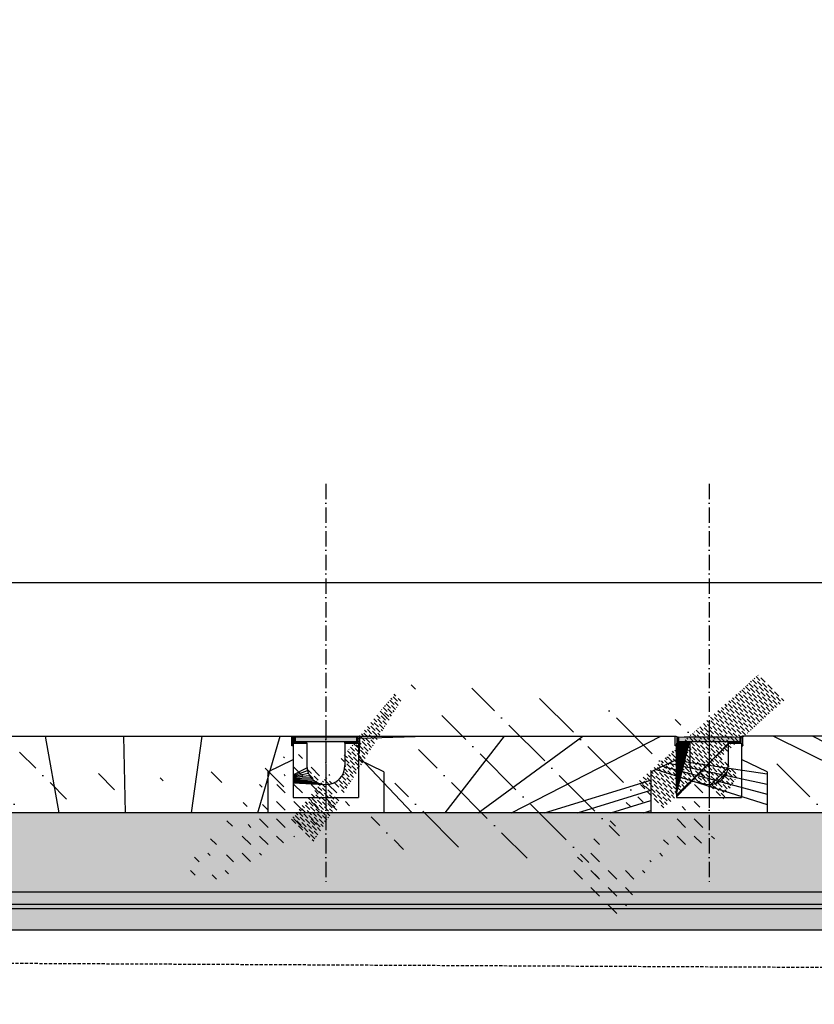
# Model space of a CAD drawing. Header units: centimetres. Extents: x 657501712 to 657529232, y 555122765 to 555182979.
# Tile 64 of 78: x 657509277 to 657509588, y 555123692 to 555124077. Entities that reach past the tile are written whole.
import ezdxf

# ---------------------------------------------------------------- set-up
doc = ezdxf.new("R2010")
doc.units = ezdxf.units.CM
doc.header["$LTSCALE"] = 0.1
for name, pattern in [('ZKZOK_PW_06_00_300$0$ACAD_ISO04W100', [30.5, 24, -3, 0.5, -3]), ('ZKZOK_PW_06_00_300$0$ACAD_ISO10W100', [18.5, 12, -3, 0.5, -3]), ('ZKZOK_PW_06_00_300$0$DASHED', [0.75, 0.5, -0.25])]:
    doc.linetypes.add(name, pattern=pattern)
for name, color, linetype in [('xrefs', 7, 'Continuous'), ('ZKZOK_PW_06_00_300$0$G_GB_030L', 7, 'ZKZOK_PW_06_00_300$0$ACAD_ISO04W100'), ('ZKZOK_PW_06_00_300$0$S_GB_300D', 1, 'Continuous'), ('ZKZOK_PW_06_00_300$0$S_GB_300H', 9, 'Continuous'), ('ZKZOK_PW_06_00_300$0$S_GB_300L', 3, 'Continuous'), ('ZKZOK_PW_06_00_300$0$S_GB_301D', 1, 'Continuous'), ('ZKZOK_PW_06_00_300$0$S_GB_301L', 1, 'Continuous'), ('ZKZOK_PW_06_00_300$0$S_GB_302L', 2, 'Continuous'), ('ZKZOK_PW_06_00_300$0$S_GB_303L', 3, 'Continuous'), ('ZKZOK_PW_06_00_300$0$S_GB_309H', 9, 'Continuous'), ('ZKZOK_PW_06_00_300$0$S_GB_309L', 9, 'Continuous'), ('ZKZOK_PW_06_00_300$0$S_GB_403L', 3, 'Continuous')]:
    doc.layers.add(name, color=color, linetype=linetype)
doc.layers.add('ZKZOK_PW_06_00_300$0$B_KRESK', color=9, linetype='Continuous', lineweight=18)

# ---------------------------------------------------------------- blocks, each defined once
blk = doc.blocks.new('wer')
at = {"layer": 'ZKZOK_PW_06_00_300$0$B_KRESK'}
h = blk.add_hatch(dxfattribs=at)
h.set_pattern_fill('DASH', color=251, scale=15, angle=-32.91639821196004, style=0)
h.set_pattern_definition([(134.9999911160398, (131350.7135362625, 43804.22790813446), (1.044320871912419e-05, 67.35192090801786), [47.625, -47.625])])
h.paths.add_polyline_path([(15719.5465669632, -113.2001247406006), (15717.14888000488, -113.2001237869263), (15721.94426631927, -11.24980735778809), (15719.54657936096, -11.77436637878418)])
h.paths.add_polyline_path([(16777.52553272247, -239.9807548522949), (16522.52555465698, -239.980749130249), (16522.52555465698, -92.06463527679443), (16522.52551078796, -92.06463623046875), (16422.52555274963, -139.9807529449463), (16422.52555465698, -263.5269899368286), (16422.52555465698, -299.9807682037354), (16877.5255279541, -299.9808282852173), (16877.52553939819, -139.9807538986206), (16777.52554702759, -92.06463813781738)])
h = blk.add_hatch(dxfattribs=at)
h.set_pattern_fill('DASH', color=251, scale=15, angle=-32.91639821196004, style=0)
h.set_pattern_definition([(134.9999911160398, (132850.7135362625, 43804.22797870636), (1.044320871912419e-05, 67.35192090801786), [47.625, -47.625])])
h.paths.add_polyline_path([(17219.54656791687, -113.2000551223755), (17217.14888000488, -113.2000541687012), (17221.94426631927, -11.24973678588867), (17219.54657936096, -11.77429485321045)])
h.paths.add_polyline_path([(18277.5255317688, -239.9806833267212), (18022.52555465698, -239.9806795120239), (18022.52555465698, -92.06456565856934), (18022.52551078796, -92.06456565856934), (17922.52555465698, -139.9806833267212), (17922.52555465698, -263.5269193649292), (17922.52555465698, -299.9806976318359), (18377.5255279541, -299.9807577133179), (18377.52553939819, -139.9806833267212), (18277.52554607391, -92.0645694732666)])
at = {"layer": 'ZKZOK_PW_06_00_300$0$S_GB_300H'}
h = blk.add_hatch(dxfattribs=at)
h.set_pattern_fill('ANSI37', color=251, angle=-2.067360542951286e-14)
h.set_pattern_definition([(44.99999999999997, (88811.80693721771, 15294.36273670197), (-2.245064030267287, 2.245064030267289), []), (135, (88811.80693721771, 15294.36273670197), (-2.245064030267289, -2.245064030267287), [])])
h.paths.add_polyline_path([(16517.52556800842, 0.01911735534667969), (16520.02556800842, 0.01911735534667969), (16522.52556800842, -2.980881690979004), (16522.52556800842, -32.98088359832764), (16517.52556800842, -32.980881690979)])
h = blk.add_hatch(dxfattribs=at)
h.set_pattern_fill('ANSI37', color=251, angle=-2.067360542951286e-14)
h.set_pattern_definition([(135, (-55511.75580024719, 15294.36273670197), (2.245064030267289, 2.245064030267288), []), (44.99999999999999, (-55511.75580024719, 15294.36273670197), (2.245064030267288, -2.245064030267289), [])])
h.paths.add_polyline_path([(16782.5255689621, 0.01911735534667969), (16780.02556800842, 0.01911735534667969), (16777.52556800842, -2.980883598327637), (16777.5255689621, -32.980881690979), (16782.52556800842, -32.98088359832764)])
h = blk.add_hatch(dxfattribs=at)
h.set_pattern_fill('ANSI37', color=251, angle=-2.067360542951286e-14)
h.set_pattern_definition([(44.99999999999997, (90311.80693721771, 15294.36273765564), (-2.245064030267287, 2.245064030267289), []), (135, (90311.80693721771, 15294.36273765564), (-2.245064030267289, -2.245064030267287), [])])
h.paths.add_polyline_path([(18017.52556800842, 0.01911735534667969), (18020.02556800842, 0.01911830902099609), (18022.52556800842, -2.980883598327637), (18022.52556800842, -32.98088359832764), (18017.52556800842, -32.98088359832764)])
h = blk.add_hatch(dxfattribs=at)
h.set_pattern_fill('ANSI37', color=251, angle=-2.067360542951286e-14)
h.set_pattern_definition([(135, (-54011.75580024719, 15294.36273670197), (2.245064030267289, 2.245064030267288), []), (44.99999999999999, (-54011.75580024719, 15294.36273670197), (2.245064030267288, -2.245064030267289), [])])
h.paths.add_polyline_path([(18282.5255689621, 0.01911830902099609), (18280.0255689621, 0.01911830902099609), (18277.5255689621, -2.980883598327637), (18277.52556991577, -32.98088359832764), (18282.52556800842, -32.98088359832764)])
h = blk.add_hatch(color=251, dxfattribs=at)
h.dxf.hatch_style = 1
edge = h.paths.add_edge_path()
edge.add_arc((16520.02556800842, -35.48088359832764), 2.5, 0, 360)
at = {"layer": 'ZKZOK_PW_06_00_300$0$S_GB_300H', "ltscale": 10}
h = blk.add_hatch(dxfattribs=at)
h.set_pattern_fill('ANSI38', color=251, scale=3, angle=-2.067360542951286e-14)
h.set_pattern_definition([(44.99999999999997, (88811.80693721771, 15294.36273670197), (-6.735192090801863, 6.735192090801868), []), (135, (88811.80693721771, 15294.36273670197), (-20.2055762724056, 6.735192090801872), [23.8125, -14.2875])])
h.paths.add_polyline_path([(16725.02556800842, -27.98088932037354), (16777.5255651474, -27.98089408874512), (16777.52554607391, -239.9808950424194), (16522.52556800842, -239.9808912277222), (16522.52556800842, -27.98088359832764), (16575.02556610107, -27.980881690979), (16575.02556228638, -114.9808788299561, 1), (16725.0255613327, -114.9808864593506)])
at = {"layer": 'ZKZOK_PW_06_00_300$0$S_GB_300H'}
h = blk.add_hatch(dxfattribs=at)
h.set_pattern_fill('ANSI31', color=251, angle=-2.067360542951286e-14)
h.set_pattern_definition([(44.99999999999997, (88814.30693626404, 15294.36273765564), (-2.245064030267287, 2.245064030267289), [])])
h.paths.add_polyline_path([(16575.02556610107, -27.98088073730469), (16575.02556610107, -23.980881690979), (16529.02556705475, -23.98088264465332), (16529.02556705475, -2.980881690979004), (16525.02556800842, -2.980881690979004), (16525.02556800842, -27.98088073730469)])
h = blk.add_hatch(dxfattribs=at)
h.set_pattern_fill('ANSI31', color=251, angle=-2.067360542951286e-14)
h.set_pattern_definition([(135, (-55514.25580024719, 15294.36273765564), (2.245064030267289, 2.245064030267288), [])])
h.paths.add_polyline_path([(16725.02557086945, -27.98088073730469), (16725.02557086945, -23.98088264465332), (16771.02556991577, -23.98088264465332), (16771.0255689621, -2.980880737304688), (16775.02556991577, -2.980880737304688), (16775.02556991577, -27.980881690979)])
h = blk.add_hatch(color=251, dxfattribs=at)
h.dxf.hatch_style = 1
edge = h.paths.add_edge_path()
edge.add_arc((16780.0255689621, -35.48088359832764), 2.5, 0, 360)
h = blk.add_hatch(color=251, dxfattribs=at)
h.dxf.hatch_style = 1
edge = h.paths.add_edge_path()
edge.add_arc((18020.02556800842, -35.48088359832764), 2.5, 0, 360)
at = {"layer": 'ZKZOK_PW_06_00_300$0$S_GB_300H', "ltscale": 10}
h = blk.add_hatch(dxfattribs=at)
h.set_pattern_fill('ANSI38', color=251, scale=3, angle=-2.067360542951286e-14)
h.set_pattern_definition([(44.99999999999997, (90311.80693721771, 15294.36273765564), (-6.735192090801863, 6.735192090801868), []), (135, (90311.80693721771, 15294.36273765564), (-20.2055762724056, 6.735192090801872), [23.8125, -14.2875])])
h.paths.add_polyline_path([(18225.02556610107, -27.98088932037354), (18277.52556610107, -27.98089408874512), (18277.52554512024, -239.9808950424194), (18022.52556800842, -239.9808912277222), (18022.52556800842, -27.980881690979), (18075.02556610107, -27.98088359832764), (18075.02556228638, -114.9808788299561, 1), (18225.02556228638, -114.9808864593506)])
at = {"layer": 'ZKZOK_PW_06_00_300$0$S_GB_300H'}
h = blk.add_hatch(dxfattribs=at)
h.set_pattern_fill('ANSI31', color=251, angle=-2.067360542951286e-14)
h.set_pattern_definition([(44.99999999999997, (90314.30693626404, 15294.36273765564), (-2.245064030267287, 2.245064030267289), [])])
h.paths.add_polyline_path([(18075.02556610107, -27.980881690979), (18075.02556610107, -23.98088264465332), (18029.02556705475, -23.98088264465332), (18029.02556705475, -2.980881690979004), (18025.02556610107, -2.980881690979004), (18025.02556800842, -27.980881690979)])
h = blk.add_hatch(dxfattribs=at)
h.set_pattern_fill('ANSI31', color=251, angle=-2.067360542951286e-14)
h.set_pattern_definition([(135, (-54014.25580024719, 15294.36273765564), (2.245064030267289, 2.245064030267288), [])])
h.paths.add_polyline_path([(18225.02556991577, -27.98088073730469), (18225.02556991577, -23.980881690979), (18271.02556991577, -23.980881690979), (18271.0255689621, -2.980881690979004), (18275.0255689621, -2.980881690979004), (18275.0255689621, -27.980881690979)])
h = blk.add_hatch(color=251, dxfattribs=at)
h.dxf.hatch_style = 1
edge = h.paths.add_edge_path()
edge.add_arc((18280.0255689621, -35.48088359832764), 2.5, 0, 360)
at = {"layer": 'ZKZOK_PW_06_00_300$0$S_GB_309H'}
h = blk.add_hatch(dxfattribs=at)
h.set_pattern_fill('ANSI33', color=251, scale=30, angle=-2.067360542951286e-14)
h.set_pattern_definition([(44.99999999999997, (-736443.4490127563, 461576.4483423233), (-134.7038418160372, 134.7038418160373), []), (44.99999999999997, (-736308.7451133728, 461576.4483423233), (-134.7038418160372, 134.7038418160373), [95.24999999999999, -47.62499999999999])])
h.paths.add_polyline_path([(10899.74934387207, -310.1945667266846), (9059.749345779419, -310.1945667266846), (9059.74935913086, -610.1945667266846), (10899.74935817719, -610.1945667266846)])
h.paths.add_polyline_path([(9059.749345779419, -310.1945667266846), (8178.6139793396, -300), (8178.614530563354, -610.1945667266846), (9059.74935913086, -610.1945667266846)])
h.paths.add_polyline_path([(12750.02613449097, 6150), (12600.0255279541, 6150), (12600.0255279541, 600), (12750.02613449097, 600.0000009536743)])
h.paths.add_polyline_path([(12600.0255279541, 6150), (12450.0255279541, 6150), (12450.0255279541, 600), (12600.0255279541, 600)])
h.paths.add_polyline_path([(12550.02552986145, 6560), (12450.0255279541, 6560.000000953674), (12450.0255279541, 6240), (12550.0255279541, 6240.000000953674)], flags=17)
h.paths.add_polyline_path([(12600.0255279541, 6600), (12550.0255279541, 6600.000000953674), (12550.02552986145, 6560), (12550.0255279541, 6200), (12450.0255279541, 6200.000000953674), (12450.0255279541, 6150), (12600.0255279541, 6150)])
h.paths.add_polyline_path([(12650.02613449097, 6600), (12600.0255279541, 6600), (12600.0255279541, 6150), (12750.02613449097, 6150), (12750.02613449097, 6200.000000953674), (12650.02613449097, 6200), (12650.02613639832, 6240)])
h.paths.add_polyline_path([(12750.02613449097, 6560), (12650.02613449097, 6560.000000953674), (12650.02613639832, 6240), (12750.02613639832, 6240)])
h.paths.add_polyline_path([(16139.74934577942, -300), (14299.7496471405, -299.9999990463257), (14299.74935913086, -610.1945667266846), (16139.74935913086, -610.1945667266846)])
h.paths.add_polyline_path([(17979.74964904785, -299.9999980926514), (16139.74934577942, -300), (16139.74935913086, -610.1945667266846), (17979.74935817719, -610.1945667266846)])
h.paths.add_polyline_path([(19819.74934577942, -299.9999980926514), (17979.74964904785, -299.9999980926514), (17979.74935817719, -610.1945667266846), (19819.74935913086, -610.1945667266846)])
h.paths.add_polyline_path([(21659.74964904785, -299.9999122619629), (19819.74934577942, -299.9999980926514), (19819.74935913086, -610.1945667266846), (21659.74935913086, -610.1945667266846)])
h.paths.add_polyline_path([(23499.74964904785, -299.9999980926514), (21659.74964904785, -299.9999122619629), (21659.74935913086, -610.1945667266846), (23499.74935817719, -610.1945667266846)])
h.paths.add_polyline_path([(25350.05136489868, 6150), (25200.05106258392, 6150), (25200.05106258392, 600.0000009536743), (25350.0510892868, 600)])
h.paths.add_polyline_path([(25200.05106258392, 6150), (25050.05106258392, 6150.000000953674), (25050.05106258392, 600.0000009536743), (25200.05106258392, 600.0000009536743)])
h.paths.add_polyline_path([(25350.05136585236, 6560), (25250.05136585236, 6560.000000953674), (25250.05136585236, 6240.000000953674), (25350.05136680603, 6240)])
h.paths.add_polyline_path([(25250.05136680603, 6600), (25200.05106163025, 6600.000000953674), (25200.05106258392, 6150), (25350.05136489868, 6150), (25350.05136680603, 6180.000000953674), (25350.05136680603, 6200.000000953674), (25250.05167007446, 6200.000000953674), (25250.05136680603, 6200)])
h.paths.add_polyline_path([(25200.05106163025, 6600.000000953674), (25150.05075836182, 6600.000000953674), (25150.05075836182, 6560.000000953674), (25150.05075836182, 6240), (25150.05106258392, 6240.000000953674), (25150.05106258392, 6200), (25050.05106163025, 6200.000000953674), (25050.05106258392, 6150.000000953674), (25200.05106258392, 6150)])
h.paths.add_polyline_path([(25150.05075836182, 6560.000000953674), (25050.05075836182, 6560.000000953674), (25050.05075836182, 6240.000000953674), (25150.05075836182, 6240)], flags=17)
h.paths.add_polyline_path([(36100.30170822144, -300.0000009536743), (34260.30171108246, -299.9999980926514), (34260.30169582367, -610.1945667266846), (36100.30169487, -610.1945667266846)])
h.paths.add_polyline_path([(34260.30171108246, -299.9999980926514), (32420.30170726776, -299.9999980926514), (32420.30169487, -610.1945667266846), (34260.30169582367, -610.1945667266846)])
h.paths.add_polyline_path([(32420.30170726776, -299.9999980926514), (30580.30201148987, -299.9999990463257), (30580.30169582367, -610.1945667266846), (32420.30169487, -610.1945667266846)])
h.paths.add_polyline_path([(30580.30201148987, -299.9999990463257), (28740.30170822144, -300.0004167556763), (28740.30169487, -610.1945667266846), (30580.30169582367, -610.1945667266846)])
h.paths.add_polyline_path([(28740.30170822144, -300.0004167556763), (26900.30171012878, -299.9999990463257), (26900.30169487, -610.1945667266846), (28740.30169487, -610.1945667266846)])
h.paths.add_polyline_path([(37949.97445869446, 6150.000000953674), (37799.97445869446, 6150.000000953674), (37799.97445869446, 600.0000009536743), (37949.97445869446, 600.0000009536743)])
h.paths.add_polyline_path([(37799.97445869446, 6150.000000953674), (37649.97445869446, 6150.000000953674), (37649.97445869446, 600.0000009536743), (37799.97445869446, 600.0000009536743)])
h.paths.add_polyline_path([(37949.97445869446, 7200.000000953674), (37799.97445869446, 7200), (37799.97445869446, 6150.000000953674), (37949.97445869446, 6150.000000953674)])
h.paths.add_polyline_path([(37799.97445869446, 7200), (37649.97445869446, 7200.000000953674), (37649.97445869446, 6600), (37749.97415542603, 6600), (37749.97415542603, 6200), (37649.97446060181, 6200), (37649.97445869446, 6150.000000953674), (37799.97445869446, 6150.000000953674)])
h.paths.add_polyline_path([(12450.0255279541, -10.19456768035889), (12600.02552700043, -10.19456672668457), (12600.0255279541, 600), (12450.0255279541, 600)])
h.paths.add_polyline_path([(11949.99320411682, -610.1945667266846), (11949.99320793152, -299.9999980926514), (10899.74934387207, -310.1945667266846), (10899.74935817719, -610.1945667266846)])
h.paths.add_polyline_path([(13250.05785179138, -299.9999980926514), (13250.05785179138, -610.1945667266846), (14299.74935913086, -610.1945667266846), (14299.7496471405, -299.9999990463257)])
h.paths.add_polyline_path([(12600.02552700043, -10.19456672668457), (12750.02613449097, -10.19456672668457), (12750.02613449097, 600.0000009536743), (12600.0255279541, 600)])
h.paths.add_polyline_path([(25200.05106258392, 0), (25350.0510597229, 0), (25350.0510892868, 600), (25200.05106258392, 600.0000009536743)])
h.paths.add_polyline_path([(25850.05136585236, -299.9999980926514), (25850.05106258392, -610.1945676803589), (26900.30169487, -610.1945667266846), (26900.30171012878, -299.9999990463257)])
h.paths.add_polyline_path([(25050.05106163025, 0), (25200.05106258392, 0), (25200.05106258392, 600.0000009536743), (25050.05106258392, 600.0000009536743)])
h.paths.add_polyline_path([(24550.05106163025, -610.1945667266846), (24550.05106163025, -299.9999980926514), (23499.74964904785, -299.9999980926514), (23499.74935817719, -610.1945667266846)])
h.paths.add_polyline_path([(37149.97445869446, -610.1945667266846), (37149.97476196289, -299.9999990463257), (36100.30170822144, -300.0000009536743), (36100.30169487, -610.1945667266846)])
h.paths.add_polyline_path([(37649.97445869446, -10.19456672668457), (37799.97445869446, -10.19456672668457), (37799.97445869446, 600.0000009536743), (37649.97445869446, 600.0000009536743)])
h.paths.add_polyline_path([(37799.97445869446, -10.19456672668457), (37949.97445869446, -10.19456672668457), (37949.97445869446, 600.0000009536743), (37799.97445869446, 600.0000009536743)])
h = blk.add_hatch(dxfattribs=at)
h.set_pattern_fill('ANSI35', color=251, scale=25, angle=270)
h.set_pattern_definition([(314.9999999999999, (-736443.449005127, 384631.1646146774), (112.2532015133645, 112.2532015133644), []), (314.9999999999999, (-736443.4490041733, 384518.9113674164), (112.2532015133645, 112.2532015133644), [198.4375, -39.68749999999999, 0, -39.68749999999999])])
h.paths.add_polyline_path([(15022.52556800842, -92.06477546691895), (15022.52556800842, -37.98088359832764), (15017.52556800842, -37.98088359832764), (15017.52556800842, 0.01911735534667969), (14200.02553653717, 0.01911735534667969), (14200.0255355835, -299.9808826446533), (14922.52556800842, -299.980881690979), (14922.52556800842, -139.9808931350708)])
h.paths.add_polyline_path([(14200.02553653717, 0.01911735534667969), (13782.52554607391, 0.01911735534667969), (13782.52554512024, -37.98088359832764), (13781.14391326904, -93.79856491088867), (13877.5255279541, -139.9808931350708), (13877.52551651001, -299.980881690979), (14200.0255355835, -299.9808826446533)])
h.paths.add_polyline_path([(13522.52554321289, -37.98088359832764), (13517.52554321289, -37.980881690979), (13517.52554321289, 0.01911830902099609), (13250.05786132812, 0.01911735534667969), (13250.05786132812, -299.980881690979), (13422.52554512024, -299.980881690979), (13422.52554321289, -139.9808950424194), (13522.52554321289, -92.06477546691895)])
h.paths.add_polyline_path([(16522.52556800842, -92.06477642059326), (16522.52556610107, -37.98088359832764), (16517.52556800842, -37.98088359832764), (16517.52556800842, 0.01911735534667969), (15282.5255689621, 0.01911735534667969), (15282.52556991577, -37.98088359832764), (15281.14393615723, -93.79856586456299), (15377.52555274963, -139.9808950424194), (15377.52554130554, -299.980881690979), (16422.52556800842, -299.980881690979), (16422.52556800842, -139.9808950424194)])
h.paths.add_polyline_path([(18022.52556800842, -92.06477546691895), (18022.52556800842, -37.980881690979), (18017.52556800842, -37.98088359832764), (18017.52556800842, 0.01911735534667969), (16782.5255689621, 0.01911735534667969), (16782.52556991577, -37.98088359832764), (16781.14393615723, -93.79856586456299), (16877.52555274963, -139.9808950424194), (16877.52554130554, -299.980881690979), (17922.52556800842, -299.9808826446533), (17922.52556800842, -139.9808950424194)])
h.paths.add_polyline_path([(19522.52556800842, -37.98088359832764), (19517.52556800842, -37.980881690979), (19517.52556800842, 0.01911830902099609), (18282.5255689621, 0.01911830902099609), (18282.5255689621, -37.980881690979), (18281.14393615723, -93.79856491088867), (18377.52555179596, -139.9808950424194), (18377.52554035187, -299.980881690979), (19422.52556800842, -299.980881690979), (19422.52556800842, -139.9808950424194), (19522.52556800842, -92.06477546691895)])
h.paths.add_polyline_path([(21022.52556800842, -92.06468868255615), (21022.52556800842, -37.98079586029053), (21017.52556800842, -37.98079776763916), (21017.52556800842, 0.01920413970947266), (19782.52556800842, 0.01911735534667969), (19782.5255689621, -37.98088359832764), (19781.14393615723, -93.79856491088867), (19877.52555179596, -139.9808950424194), (19877.52554035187, -299.980881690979), (20922.52556800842, -299.980881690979), (20922.52556800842, -139.9808073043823)])
h.paths.add_polyline_path([(22522.52556800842, -37.98088359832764), (22517.52556800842, -37.980881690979), (22517.52556800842, 0.01920413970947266), (21282.5255689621, 0.01920413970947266), (21282.5255689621, -37.98079586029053), (21281.14393615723, -93.7984790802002), (21377.52555179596, -139.980809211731), (21377.52554035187, -299.980881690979), (22422.52556800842, -299.980881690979), (22422.52556800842, -139.9808931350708), (22522.52556800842, -92.06477546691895)])
h.paths.add_polyline_path([(23922.52556800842, -139.9808950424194), (24022.52556800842, -92.06477642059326), (24022.52556800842, -37.98088359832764), (24017.52556800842, -37.98088359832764), (24017.52556800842, 0.01920413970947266), (22782.5255689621, 0.01920318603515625), (22782.5255689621, -37.98088359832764), (22781.14393615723, -93.79856491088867), (22877.52555179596, -139.9808931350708), (22877.52554035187, -299.980881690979), (23922.52556800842, -299.980881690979)])
h.paths.add_polyline_path([(24550.05107021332, 0.01911830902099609), (24282.52556991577, 0.01911735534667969), (24282.5255689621, -37.98088359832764), (24281.14393615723, -93.79856586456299), (24377.52555274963, -139.9808950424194), (24377.52554035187, -299.980881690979), (24550.05107021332, -299.980881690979)])
h = blk.add_hatch(dxfattribs=at)
h.set_pattern_fill('DASH', color=251, scale=15, angle=315)
h.set_pattern_definition([(314.9999999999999, (-735957.7343015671, 388596.2563142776), (67.35192090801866, -3.907985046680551e-14), [47.62499999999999, -47.62499999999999])])
h.paths.add_polyline_path([(25750.0833864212, -900), (24550.0510635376, -899.9999990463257), (24550.05375576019, -950), (25750.08607673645, -949.9407358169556)])
h.paths.add_polyline_path([(38499.97445869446, -899.9999904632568), (38350.00678348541, -900), (37149.97445869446, -899.9999990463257), (37149.97715187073, -949.9999990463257), (38350.00947284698, -949.9407358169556), (38499.97445869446, -950)])
h.paths.add_polyline_path([(11949.99320316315, -659.9913883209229), (11949.99320411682, -610.1945667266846), (8178.647403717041, -610.1945667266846), (8178.650096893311, -660.1945657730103)])
h.paths.add_polyline_path([(24550.05106258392, -659.3125734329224), (24550.05106163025, -610.1945667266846), (13250.05785179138, -610.1945667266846), (13250.05785274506, -659.9213485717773)])
h.paths.add_polyline_path([(37149.97445869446, -658.6337661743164), (37149.97445869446, -610.1945667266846), (25850.05106258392, -610.1945676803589), (25850.05106258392, -659.2425374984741)])
h = blk.add_hatch(dxfattribs=at)
h.set_pattern_fill('DASH', color=251, scale=20, angle=44.99999999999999)
h.set_pattern_definition([(44.99999999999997, (-735957.7343015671, 388596.2563142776), (3.907985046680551e-14, 89.80256121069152), [63.5, -63.5])])
h.paths.add_polyline_path([(37249.9421339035, -949.9954414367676), (37149.97445869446, -949.9999990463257), (37149.97445869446, -658.6337661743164), (25850.05106258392, -659.2425374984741), (25850.05106258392, -899.9999990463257), (25850.05375289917, -949.9407339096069), (25750.0860786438, -949.9452924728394), (25750.08607673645, -949.9407358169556), (24650.01873779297, -949.9999990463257), (24650.01873779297, -949.9954414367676), (24550.05106258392, -950), (24550.05106258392, -659.3125734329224), (13250.05785274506, -659.9213485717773), (13250.05785274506, -900), (13150.05785179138, -900), (13150.0605430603, -949.9407358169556), (11949.99320411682, -950), (11949.99320316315, -659.9913883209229), (8178.650096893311, -660.1945657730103), (8178.655485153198, -760.1945667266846), (11609.75873947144, -760.1945667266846), (11849.99370670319, -1050.00060749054), (13350.05737686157, -1050.00057220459), (13590.29231643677, -760.1945667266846), (24209.78427314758, -760.1945667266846), (24450.05106258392, -1050), (25850.0833864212, -1049.999999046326), (26190.31785011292, -760.1945667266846), (36809.70767021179, -760.1945667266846), (37008.5213394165, -1000), (38499.97446060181, -1000.000000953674), (38499.97445869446, -950), (37249.9421339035, -950)])
at = {"layer": 'ZKZOK_PW_06_00_300$0$S_GB_403L'}
h = blk.add_hatch(color=251, dxfattribs=at)
h.dxf.hatch_style = 1
h.paths.add_polyline_path([(16769.66086769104, -22.63119220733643), (16769.66086959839, -3.531192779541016), (16747.16087341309, -2.631194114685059), (16552.16086769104, -2.631192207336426), (16529.66086769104, -3.531192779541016), (16529.66086673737, -22.63119220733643)])
h = blk.add_hatch(color=251, dxfattribs=at)
h.dxf.hatch_style = 1
h.paths.add_polyline_path([(18269.66086769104, -22.63119411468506), (18269.66086769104, -3.531191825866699), (18247.16087341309, -2.631192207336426), (18052.16086769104, -2.631194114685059), (18029.66086769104, -3.531191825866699), (18029.66086769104, -22.63119411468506)])
at = {"layer": 'ZKZOK_PW_06_00_300$0$G_GB_030L', "color": 251, "linetype": 'ZKZOK_PW_06_00_300$0$ACAD_ISO10W100', "ltscale": 50}
for p, q in [((16650.02552223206, 987.2247152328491), (16650.02559661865, -574.9808826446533)), ((18150.02552223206, 987.2244577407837), (18150.02559661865, -574.9808826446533))]:
    blk.add_line(p, q, dxfattribs=at)
at = {"layer": 'ZKZOK_PW_06_00_300$0$G_GB_030L', "color": 251, "linetype": 'ZKZOK_PW_06_00_300$0$ACAD_ISO10W100', "ltscale": 5}
for points in [[(16650.02556991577, 30.5383996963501), (16650.02555274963, -281.0545339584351)], [(18150.02556991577, 30.5383996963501), (18150.02555274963, -281.0545349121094)]]:
    blk.add_lwpolyline(points, dxfattribs=at)
at = {"layer": 'ZKZOK_PW_06_00_300$0$S_GB_300D', "color": 251}
for p, q in [((16522.52556800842, -149.9808950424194), (16522.52556800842, -149.9808950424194)), ((18022.52556800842, -149.9808950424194), (18022.52556800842, -149.9808950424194))]:
    blk.add_line(p, q, dxfattribs=at)
at = {"layer": 'ZKZOK_PW_06_00_300$0$S_GB_300L', "color": 251}
for p, q in [((16422.52556800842, -139.9808950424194), (16522.52556800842, -92.06477642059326)), ((16877.52555274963, -139.9808950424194), (16777.52555179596, -92.06477642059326)), ((17922.52556800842, -139.9808950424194), (18022.52556800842, -92.06477546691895)), ((18377.52555179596, -139.9808950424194), (18277.52555274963, -92.06477546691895)), ((16422.52556800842, -139.9808950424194), (16422.52556800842, -299.980881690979)), ((16877.52555274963, -139.9808950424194), (16877.52554130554, -299.980881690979)), ((17922.52556800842, -139.9808950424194), (17922.52556800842, -299.9808826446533)), ((18377.52555179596, -139.9808950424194), (18377.52554035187, -299.980881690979)), ((16367.24931144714, -299.9999980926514), (15912.24933815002, -299.9999990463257)), ((16367.24931144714, -299.9999980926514), (15912.24933815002, -299.9999990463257)), ((18207.24931144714, -299.9999980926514), (17752.24933815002, -299.9999990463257))]:
    blk.add_line(p, q, dxfattribs=at)
at = {"layer": 'ZKZOK_PW_06_00_300$0$S_GB_301D', "color": 251}
blk.add_line((16645.42797279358, 0.01911735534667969), (16654.62316322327, 0.01911735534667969), dxfattribs=at)
at = {"layer": 'ZKZOK_PW_06_00_300$0$S_GB_301D', "color": 251, "linetype": 'ZKZOK_PW_06_00_300$0$DASHED', "ltscale": 250}
blk.add_line((8178.614540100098, -852.9373359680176), (37649.97446727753, -999.9999990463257), dxfattribs=at)
at = {"layer": 'ZKZOK_PW_06_00_300$0$S_GB_301L', "color": 251, "linetype": 'ZKZOK_PW_06_00_300$0$DASHED', "ltscale": 1000}
for p, q in [((39949.97447013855, 599.9999914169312), (-12750.02553939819, 600)), ((37649.97445869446, 600.0000009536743), (-12750.02554130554, 600))]:
    blk.add_line(p, q, dxfattribs=at)
at = {"layer": 'ZKZOK_PW_06_00_300$0$S_GB_301L', "color": 251, "linetype": 'ZKZOK_PW_06_00_300$0$DASHED', "ltscale": 150, "const_width": 5}
blk.add_lwpolyline([(13250.05785274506, -675.2611818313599), (24550.05106258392, -675.2611818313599)], dxfattribs=at)
at = {"layer": 'ZKZOK_PW_06_00_300$0$S_GB_301L', "color": 251}
for centre in [(16520.02556800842, -35.48088359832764), (16780.0255689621, -35.48088359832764), (18020.02556800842, -35.48088359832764), (18280.0255689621, -35.48088359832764)]:
    blk.add_circle(centre, 2.5, dxfattribs=at)
at = {"layer": 'ZKZOK_PW_06_00_300$0$S_GB_302L', "color": 251}
for p, q in [((16522.52556800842, -27.98088359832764), (16522.52556800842, -239.980881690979)), ((16522.52556800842, -27.98088359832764), (16575.0255651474, -27.98088359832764)), ((16725.02556800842, -27.98088932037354), (16777.5255651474, -27.98089408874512)), ((16777.5255651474, -27.98089408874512), (16777.52554607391, -239.9808950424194)), ((18022.52556800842, -27.980881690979), (18022.52556800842, -239.9808826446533)), ((18022.52556800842, -27.980881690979), (18075.02556419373, -27.98088359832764)), ((18225.02556610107, -27.98088932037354), (18277.52556610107, -27.98089408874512)), ((18277.52556610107, -27.98089408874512), (18277.52554512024, -239.9808950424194)), ((16522.52556800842, -239.9808912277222), (16777.52554607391, -239.9808950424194)), ((18022.52556800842, -239.9808912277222), (18277.52554512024, -239.9808950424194))]:
    blk.add_line(p, q, dxfattribs=at)
for points in [[(16575.02556610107, -27.980881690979), (16575.02556228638, -114.9808826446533)], [(16725.02556800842, -27.98088932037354), (16725.02556228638, -114.9808912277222)], [(18075.02556610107, -27.98088359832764), (18075.02556228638, -114.9808826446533)], [(18225.02556610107, -27.98088932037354), (18225.02556228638, -114.9808893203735)]]:
    blk.add_lwpolyline(points, dxfattribs=at)
for centre in [(16650.02556228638, -114.980881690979), (18150.02556228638, -114.9808826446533)]:
    blk.add_arc(centre, 75.00000000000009, 180, 0, dxfattribs=at)
at = {"layer": 'ZKZOK_PW_06_00_300$0$S_GB_303L', "color": 251}
for p, q in [((19517.52556800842, 0.01911830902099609), (18282.5255689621, 0.01911830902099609)), ((24550.05107021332, -299.9999980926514), (13250.05786132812, -299.9999990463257)), ((24550.05136489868, -299.9999980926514), (13250.05815601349, -299.9999990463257)), ((13250.05785179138, -610.1945667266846), (24550.05106163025, -610.1945667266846))]:
    blk.add_line(p, q, dxfattribs=at)
at = {"layer": 'ZKZOK_PW_06_00_300$0$S_GB_309H', "color": 251}
for points in [[(16522.52556610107, -37.98088359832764), (16517.52556800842, -37.98088359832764), (16517.52556800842, 0.01911735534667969), (16520.02556800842, 0.01911735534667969), (16525.02556800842, -2.980881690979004), (16525.02556800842, -27.98088073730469)], [(16777.5255689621, -37.98088359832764), (16782.52556991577, -37.98088359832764), (16782.5255689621, 0.01911735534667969), (16780.02556800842, 0.01911735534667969), (16775.02556991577, -2.980880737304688), (16775.02556991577, -27.980881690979)], [(18022.52556800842, -37.980881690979), (18017.52556800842, -37.98088359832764), (18017.52556800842, 0.01911735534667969), (18020.02556800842, 0.01911830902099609), (18025.02556610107, -2.980881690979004), (18025.02556800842, -27.980881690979)], [(18277.5255689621, -37.98088359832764), (18282.5255689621, -37.980881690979), (18282.5255689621, 0.01911830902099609), (18280.0255689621, 0.01911830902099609), (18275.0255689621, -2.980881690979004), (18275.0255689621, -27.980881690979)]]:
    blk.add_lwpolyline(points, dxfattribs=at)
at = {"layer": 'ZKZOK_PW_06_00_300$0$S_GB_309L', "color": 251, "linetype": 'Continuous'}
for p, q in [((24550.05106163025, -659.3071880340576), (13250.05785274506, -659.9213485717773)), ((24209.78427314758, -760.1945667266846), (13590.29231643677, -760.1945667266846))]:
    blk.add_line(p, q, dxfattribs=at)
at = {"layer": 'ZKZOK_PW_06_00_300$0$S_GB_403L', "color": 251}
for p, q in [((15280.02556800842, 0.01911735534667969), (18020.02556800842, 0.01911830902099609)), ((16525.02556800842, -27.98088073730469), (16575.0255651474, -27.98088359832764)), ((16525.02556800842, -27.98088073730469), (16575.0255651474, -27.98088359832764)), ((16530.02556800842, -3.880882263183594), (16530.02556800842, -22.98088359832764)), ((16575.0255651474, -27.98088359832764), (16575.02556419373, -23.98088264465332)), ((16725.02557182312, -27.98088359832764), (16725.02557182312, -23.98088264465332)), ((16775.02556991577, -27.980881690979), (16725.02557182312, -27.98088359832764)), ((16725.02557182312, -27.980881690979), (16775.0255689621, -27.98089408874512)), ((16770.0255689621, -3.880882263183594), (16770.02556800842, -22.98088359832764)), ((18025.02556800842, -27.980881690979), (18075.02556419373, -27.98088359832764)), ((18025.02556800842, -27.980881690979), (18075.02556419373, -27.98088359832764)), ((18030.02556800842, -3.880882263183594), (18030.02556800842, -22.98088359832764)), ((18075.02556419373, -27.98088359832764), (18075.0255651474, -23.980881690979)), ((18225.02557086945, -27.980881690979), (18225.02557182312, -23.980881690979)), ((18275.0255689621, -27.980881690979), (18225.02557086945, -27.980881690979)), ((18225.02557086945, -27.98088073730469), (18275.0255689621, -27.98089408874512)), ((18270.0255689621, -3.88088321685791), (18270.0255689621, -22.98088359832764))]:
    blk.add_line(p, q, dxfattribs=at)
for points in [[(16525.02556800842, -2.980881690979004), (16529.02556705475, -2.980881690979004), (16529.02556705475, -23.98088264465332), (16575.02556610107, -23.980881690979)], [(16575.02556610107, -27.98088073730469), (16525.02556800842, -27.98088073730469), (16525.02556800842, -2.980881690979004)], [(16530.02556800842, -3.880882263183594), (16552.52556800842, -2.980883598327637), (16747.52557182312, -2.980883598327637), (16770.0255689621, -3.880882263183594)], [(16770.02556800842, -22.98088359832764), (16530.02556800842, -22.98088359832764)], [(16725.02557086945, -27.98088073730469), (16775.02556991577, -27.980881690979), (16775.02556991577, -2.980880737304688)], [(16775.02556991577, -2.980880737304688), (16771.0255689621, -2.980880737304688), (16771.02556991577, -23.98088264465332), (16725.02556991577, -23.98088264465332)], [(16770.0255689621, -23.980881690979), (16725.02557086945, -23.98088264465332)], [(18025.02556610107, -2.980881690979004), (18029.02556705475, -2.980881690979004), (18029.02556705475, -23.98088264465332), (18075.02556610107, -23.98088264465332)], [(18075.02556610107, -27.980881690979), (18025.02556800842, -27.980881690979), (18025.02556610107, -2.980881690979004)], [(18030.02556800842, -3.880882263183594), (18052.52556800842, -2.980883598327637), (18247.52557182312, -2.980883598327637), (18270.0255689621, -3.88088321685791)], [(18270.0255689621, -22.98088359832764), (18030.02556800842, -22.98088359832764)], [(18225.02556991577, -27.98088073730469), (18275.0255689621, -27.980881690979), (18275.0255689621, -2.980881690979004)], [(18275.0255689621, -2.980881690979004), (18271.0255689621, -2.980881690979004), (18271.02556991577, -23.980881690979), (18225.02556991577, -23.980881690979)], [(18270.0255689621, -23.980881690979), (18225.02556991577, -23.980881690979)]]:
    blk.add_lwpolyline(points, dxfattribs=at)

msp = doc.modelspace()

# ---------------------------------------------------------------- block references
at = {"layer": 'xrefs', "xscale": 0.1, "yscale": 0.1, "zscale": 0.1}
msp.add_blockref('wer', (657507732.19427, 555123796.7207938), dxfattribs=at)

doc.saveas('drawing.dxf')
